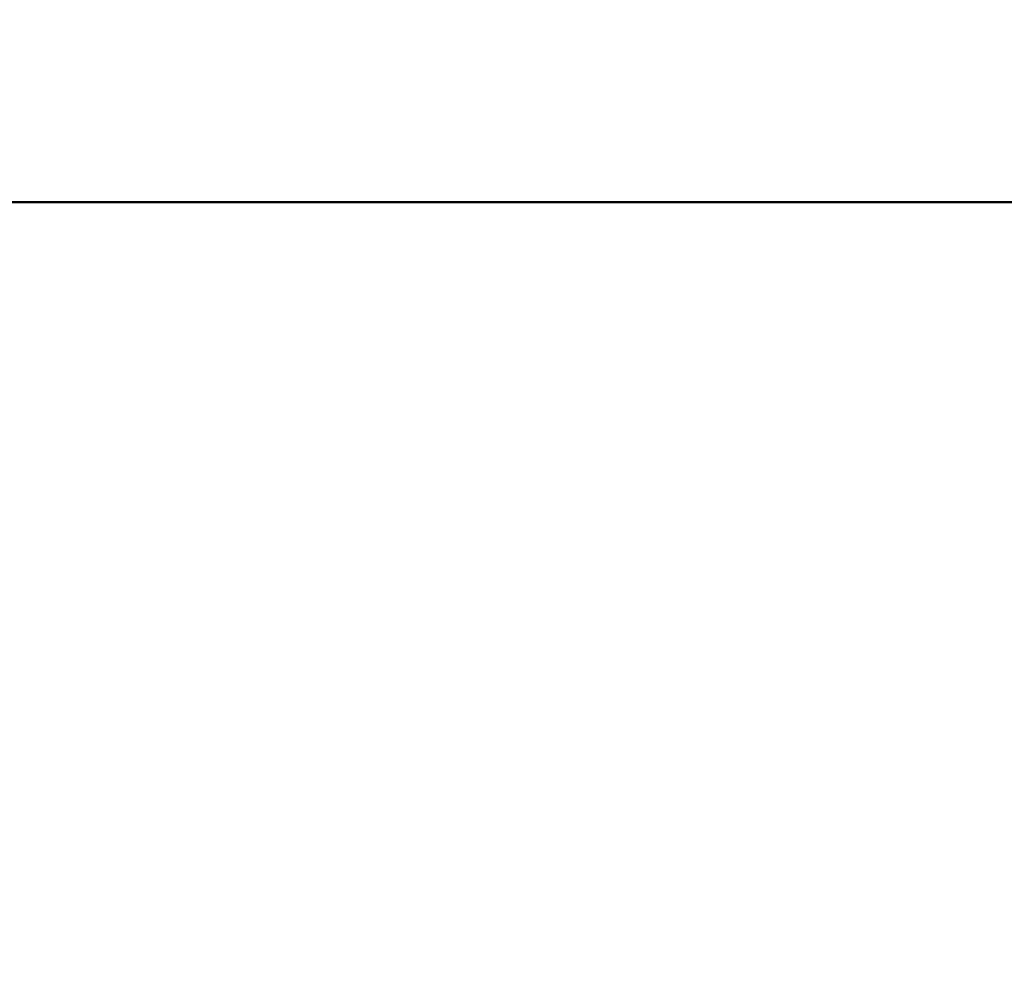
# Model space of a CAD drawing. Header units: inches. Extents: x 0 to 93.5, y 0 to 66.1.
# Tile 198 of 225: x 62.5596 to 62.6195, y 32.9964 to 33.0552. Entities that reach past the tile are written whole.
import ezdxf

# ---------------------------------------------------------------- set-up
doc = ezdxf.new("R2010")
doc.units = ezdxf.units.IN
doc.header["$LTSCALE"] = 4
doc.header["$MEASUREMENT"] = 0
doc.layers.add('Dimension (ANSI)', color=7, linetype='Continuous', lineweight=25)
doc.layers.add('Visible (ANSI)', color=7, linetype='Continuous', lineweight=50)
doc.styles.add('Note Text (ANSI)', font='arial.ttf')
doc.dimstyles.new('Default (ANSI)', dxfattribs={"dimscale": 4, "dimtxt": 0.24, "dimasz": 0.098425, "dimexe": 0.125, "dimexo": 0.0625, "dimgap": 0.031496, "dimtad": 0, "dimtih": 1, "dimtoh": 1, "dimrnd": 1e-08, "dimzin": 4, "dimdsep": 46, "dimtxsty": 'Note Text (ANSI)', "dimcen": 0.09, "dimdle": 0.393701, "dimclrd": 256, "dimclre": 256, "dimclrt": 256, "dimadec": 0, "dimazin": 1, "dimtfac": 0.5, "dimtofl": 0, "dimtmove": 0, "dimatfit": 3, "dimfxl": 1, "dimtolj": 1, "dimtzin": 4, "dimlwd": -1, "dimlwe": -1, "dimarcsym": 0})

# ---------------------------------------------------------------- blocks, each defined once
blk = doc.blocks.new('*D9')
at = {"layer": 'Defpoints', "color": 0, "transparency": 16777216}
for p in [(62.617091, 44.205571), (53.483232, 30.229193), (62.617091, 30.229193)]:
    blk.add_point(p, dxfattribs=at)
at = {"layer": 'Dimension (ANSI)', "transparency": 16777216}
for p, q in [((62.367091, 44.205571), (52.983232, 44.205571)), ((53.483232, 43.81187), (53.483232, 30.622894)), ((62.367091, 30.229193), (52.983232, 30.229193))]:
    blk.add_line(p, q, dxfattribs=at)
for points in [[(53.417616, 43.81187), (53.548849, 43.81187), (53.483232, 44.205571)], [(53.417616, 30.622894), (53.548849, 30.622894), (53.483232, 30.229193)]]:
    blk.add_solid(points, dxfattribs=at)
at = {"layer": 'Dimension (ANSI)', "transparency": 16777216, "insert": (52.376293, 35.405759), "char_height": 0.96000004, "attachment_point": 1, "rotation": 90, "style": 'Note Text (ANSI)'}
blk.add_mtext('\\A1;\\fArial|b0|i0;\\H0.9600;13.98"', dxfattribs=at)

msp = doc.modelspace()

# ---------------------------------------------------------------- linework, layer by layer
at = {"layer": 'Visible (ANSI)'}
msp.add_line((62.479295, 33.044154), (63.069847, 33.044154), dxfattribs=at)

# ---------------------------------------------------------------- dimensions: what is measured, and where the dimension line sits
at = {"layer": 'Dimension (ANSI)'}
dim = msp.add_linear_dim(base=(53.483232, 30.229193), p1=(62.617091, 44.205571), p2=(62.617091, 30.229193), angle=90, text='\\fArial|b0|i0;\\H0.9600;<>"', dimstyle='Default (ANSI)', override={"dimgap": 0.031496, "dimtad": 1, "dimtih": 0, "dimtoh": 0, "dimdec": 2, "dimtol": 0, "dimlim": 0, "dimtp": 0, "dimtm": 0, "dimtdec": 2, "dimatfit": 1}, dxfattribs=at)
dim.commit()
dim.dimension.update_dxf_attribs({"geometry": '*D9', "text_midpoint": (53.483232, 37.217382), "dimtype": 160})

doc.saveas('drawing.dxf')
